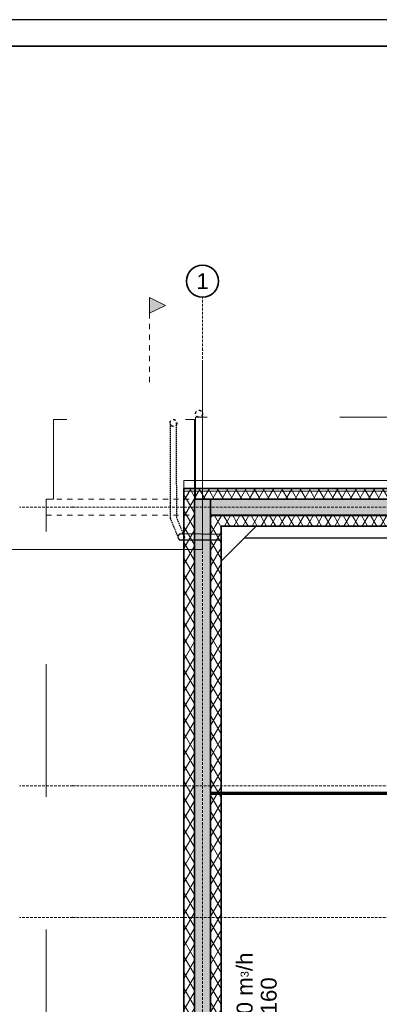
# Model space of a CAD drawing. Header units: millimetres. Extents: x -1465 to 393277, y -3788 to 454312.
# Tile 3 of 106: x 8382 to 15164, y 7360 to 25912. Entities that reach past the tile are written whole.
import ezdxf

# ---------------------------------------------------------------- set-up
doc = ezdxf.new("R2010")
doc.units = ezdxf.units.MM
for name, pattern in [('DASHDOT', [1, 0.5, -0.25, 0, -0.25]), ('DASHED', [0.75, 0.5, -0.25]), ('Dashed2cust', [50, 25, -25]), ('HIDDEN', [0.375, 0.25, -0.125]), ('JIS_02_0.7', [2, 1, -1]), ('Wipeout_Contour', [1000, 0, -1000])]:
    doc.linetypes.add(name, pattern=pattern)
for name, color, linetype in [('#Przebicia', 8, 'Continuous'), ('- A - ocieplenie', 8, 'Continuous'), ('2D - Ogólne', 8, 'Continuous'), ('CP_LINENORM', 253, 'Continuous'), ('FLUID-WD1-150-ARRGR', 8, 'Continuous'), ('Instalacje - Wod_Kan', 8, 'Continuous'), ('Konstrukcja - Dach', 8, 'Continuous'), ('Konstrukcja - Siatka mod', 8, 'Continuous'), ('Konstrukcja - Ściany działowe', 8, 'Continuous'), ('Konstrukcja - Ściany zewnętrzne', 8, 'Continuous'), ('z JAN', 8, 'Continuous')]:
    doc.layers.add(name, color=color, linetype=linetype)
doc.layers.add('CP_FRREF', color=251, linetype='Continuous', lineweight=35)
doc.styles.add('STYL_AUTOMATYCZNY_1', font='ARIALN.TTF')
pattern_1 = [(60, (-218848.28, 292906.62), (-129.90381, 75), []), (120, (-218848.28, 292906.62), (129.90381, 75), [])]
pattern_2 = [(60, (-218848.59, 292906.62), (-129.90381, 75), []), (120, (-218848.59, 292906.62), (129.90381, 75), [])]

msp = doc.modelspace()

# ---------------------------------------------------------------- hatches: boundary and pattern name
at = {"layer": '- A - ocieplenie', "linetype": 'Continuous', "lineweight": 13, "ltscale": 100}
h = msp.add_hatch(dxfattribs=at)
h.set_pattern_fill('Izolacja_miękka_0007_0007', color=8, style=0, pattern_type=2)
h.set_pattern_definition(pattern_1)
h.paths.add_polyline_path([(11480, 16879), (11480, 3799), (11680, 3799), (11680, 16879)])
at = {"layer": '- A - ocieplenie', "linetype": 'Continuous', "lineweight": 15}
h = msp.add_hatch(dxfattribs=at)
h.set_pattern_fill('Izolacja_miękka_0007', color=8, style=0, pattern_type=2)
h.set_pattern_definition(pattern_2)
h.paths.add_polyline_path([(11480, 16879), (11480, 3799), (11680, 3799), (11680, 16879)])
at = {"layer": '- A - ocieplenie', "linetype": 'Continuous', "lineweight": 13}
msp.add_hatch(color=8, dxfattribs=at).paths.add_polyline_path([(11980, 16579), (23300, 16579), (23500, 16879), (11980, 16879)])
at = {"layer": '- A - ocieplenie', "linetype": 'Continuous', "lineweight": 13, "ltscale": 100}
h = msp.add_hatch(dxfattribs=at)
h.set_pattern_fill('Izolacja_miękka_0007_0007', color=8, style=0, pattern_type=2)
h.set_pattern_definition(pattern_1)
h.paths.add_polyline_path([(12180, 16371), (11980, 16571), (11980, 16371)])
h = msp.add_hatch(dxfattribs=at)
h.set_pattern_fill('Izolacja_miękka_0007_0007', color=8, style=0, pattern_type=2)
h.set_pattern_definition(pattern_1)
h.paths.add_polyline_path([(12180, 16571), (11980, 16571), (12180, 16371)])
at = {"layer": '- A - ocieplenie', "linetype": 'Continuous', "lineweight": 15}
h = msp.add_hatch(dxfattribs=at)
h.set_pattern_fill('Izolacja_miękka_0007', color=8, style=0, pattern_type=2)
h.set_pattern_definition(pattern_2)
h.paths.add_polyline_path([(12180, 16371), (11980, 16571), (11980, 16371)])
h = msp.add_hatch(dxfattribs=at)
h.set_pattern_fill('Izolacja_miękka_0007', color=8, style=0, pattern_type=2)
h.set_pattern_definition(pattern_2)
h.paths.add_polyline_path([(12180, 16571), (11980, 16571), (12180, 16371)])
at = {"layer": '- A - ocieplenie', "linetype": 'Continuous', "lineweight": 13, "ltscale": 100}
h = msp.add_hatch(dxfattribs=at)
h.set_pattern_fill('Izolacja_miękka_0007_0007', color=8, style=0, pattern_type=2)
h.set_pattern_definition(pattern_1)
h.paths.add_polyline_path([(12180, 16371), (23300, 16371), (23300, 16571), (12180, 16571)])
at = {"layer": '- A - ocieplenie', "linetype": 'Continuous', "lineweight": 15}
h = msp.add_hatch(dxfattribs=at)
h.set_pattern_fill('Izolacja_miękka_0007', color=8, style=0, pattern_type=2)
h.set_pattern_definition(pattern_2)
h.paths.add_polyline_path([(12180, 16371), (23300, 16371), (23300, 16571), (12180, 16571)])
at = {"layer": '- A - ocieplenie', "linetype": 'Continuous', "lineweight": 13, "ltscale": 100}
h = msp.add_hatch(dxfattribs=at)
h.set_pattern_fill('Izolacja_miękka_0007_0007', color=8, style=0, pattern_type=2)
h.set_pattern_definition(pattern_1)
h.paths.add_polyline_path([(12180, 4299), (12180, 16371), (11980, 16371), (11980, 4299)])
at = {"layer": '- A - ocieplenie', "linetype": 'Continuous', "lineweight": 15}
h = msp.add_hatch(dxfattribs=at)
h.set_pattern_fill('Izolacja_miękka_0007', color=8, style=0, pattern_type=2)
h.set_pattern_definition(pattern_2)
h.paths.add_polyline_path([(12180, 4299), (12180, 16371), (11980, 16371), (11980, 4299)])
at = {"layer": 'Konstrukcja - Ściany działowe', "linetype": 'Continuous', "lineweight": 13}
msp.add_hatch(color=8, dxfattribs=at).paths.add_polyline_path([(10832, 20680), (10832, 20380), (11132, 20530)])
at = {"layer": 'Konstrukcja - Ściany zewnętrzne', "linetype": 'Continuous', "lineweight": 13}
msp.add_hatch(color=8, dxfattribs=at).paths.add_polyline_path([(11680, 16879), (11680, 3799), (11980, 4099), (11980, 16879)])

# ---------------------------------------------------------------- linework, layer by layer
at = {"layer": '#Przebicia', "color": 8, "linetype": 'DASHDOT', "lineweight": 25, "ltscale": 100}
for centre in [(11765, 18488), (11283, 18314)]:
    msp.add_circle(centre, 65, dxfattribs=at)
at = {"layer": '- A - ocieplenie', "color": 8, "linetype": 'Continuous', "lineweight": 13, "ltscale": 100, "flags": 128}
for points in [[(11480, 16879), (11480, 3599)], [(11680, 16879), (23500, 16879)], [(11680, 3799), (11680, 16879)], [(11980, 16571), (11980, 16371)], [(23300, 16571), (11980, 16571)], [(11980, 16371), (11980, 4299)], [(12180, 16371), (23300, 16371)], [(12180, 4299), (12180, 16371)]]:
    msp.add_lwpolyline(points, dxfattribs=at)
at = {"layer": '- A - ocieplenie', "color": 8, "linetype": 'Continuous', "lineweight": 35, "ltscale": 100, "flags": 128}
for points in [[(11480, 16879), (11480, 3599)], [(11680, 16879), (23500, 16879)], [(11680, 3799), (11680, 16879)], [(23500, 16879), (11980, 16879)], [(11980, 16879), (11980, 16579)], [(11980, 16579), (23300, 16579)], [(11980, 16571), (11980, 16371)], [(23300, 16571), (11980, 16571)], [(11980, 16371), (11980, 4299)], [(12180, 16371), (23300, 16371)], [(12180, 4299), (12180, 16371)]]:
    msp.add_lwpolyline(points, dxfattribs=at)
at = {"color": 8, "linetype": 'HIDDEN', "lineweight": 25, "ltscale": 100}
for p, q in [((11228, 16512), (11228, 18314)), ((11345, 16527), (11338, 18314)), ((11392, 16111), (11228, 16512)), ((11493, 16165), (11345, 16527))]:
    msp.add_line(p, q, dxfattribs=at)
at = {"color": 8, "linetype": 'Continuous', "lineweight": 25, "ltscale": 100}
for p, q in [((12180, 15709), (12843, 16371)), ((11428, 16230), (12180, 16221)), ((12622, 16151), (23300, 16151)), ((11392, 16111), (12180, 16111))]:
    msp.add_line(p, q, dxfattribs=at)
at = {"layer": '2D - Ogólne', "color": 8, "linetype": 'JIS_02_0.7', "lineweight": 13, "ltscale": 100}
for p, q in [((8880, 16879), (11680, 16879)), ((8880, 16579), (11680, 16579))]:
    msp.add_line(p, q, dxfattribs=at)
at = {"layer": 'CP_FRREF'}
msp.add_line((53035, 25412), (35, 25412), dxfattribs=at)
at = {"layer": 'CP_LINENORM', "linetype": 'Continuous'}
msp.add_line((53535, 25912), (-1465, 25912), dxfattribs=at)
at = {"layer": 'Instalacje - Wod_Kan', "color": 8, "linetype": 'Continuous', "lineweight": 13, "ltscale": 100, "flags": 128}
for points in [[(11429, 16230, 0.414214), (11364, 16165, 0.414214), (11429, 16100, 0.414214), (11494, 16165, 0.414214)], [(11429, 16225, -1), (11429, 16105, -1)]]:
    msp.add_lwpolyline(points, format="xyb", close=True, dxfattribs=at)
at = {"layer": 'Konstrukcja - Dach', "color": 8, "linetype": 'Continuous', "lineweight": 13, "ltscale": 100, "flags": 128}
for points in [[(11980, 16571), (23500, 16571)], [(11980, 11329), (11980, 16571)], [(11980, 16571), (23500, 16571)], [(11980, 11329), (11980, 16571)], [(11980, 16571), (23500, 16571)], [(11980, 11329), (11980, 16571)], [(11980, 16571), (23500, 16571)], [(11980, 11329), (11980, 16571)], [(11980, 11340), (11980, 11355)], [(11980, 11355), (22617, 11355)], [(11980, 11342), (22617, 11354)], [(11980, 11342), (22617, 11354)], [(11980, 11340), (11980, 11352)], [(11980, 11352), (22617, 11352)], [(11980, 11329), (11980, 11342)], [(11980, 11329), (11980, 11342)], [(11980, 11329), (22617, 11340)], [(11980, 4099), (11980, 11340)], [(11980, 11340), (22617, 11340)], [(11980, 11329), (22617, 11340)], [(11980, 4099), (11980, 11340)], [(11980, 11340), (22617, 11340)], [(11980, 11329), (11980, 11315)], [(22617, 11329), (11980, 11329)], [(11980, 11329), (11980, 11315)], [(22617, 11329), (11980, 11329)], [(11980, 4099), (11980, 11329)], [(11980, 11329), (11980, 11315)], [(22617, 11329), (11980, 11329)], [(11980, 11329), (11980, 11315)], [(22617, 11329), (11980, 11329)], [(11980, 4099), (11980, 11329)], [(22617, 11315), (11980, 11315)], [(22617, 11315), (11980, 11315)], [(22617, 11315), (11980, 11315)], [(22617, 11315), (11980, 11315)]]:
    msp.add_lwpolyline(points, dxfattribs=at)
at = {"layer": 'Konstrukcja - Siatka mod', "color": 8, "linetype": 'DASHED', "lineweight": 13, "ltscale": 100}
for p, q in [((11830, 19685), (11830, 20685)), ((9382, 16729), (8382, 16729)), ((9382, 16729), (38827, 16729)), ((9382, 11479), (8382, 11479)), ((9382, 11479), (38827, 11479)), ((9382, 8999), (8382, 8999)), ((9382, 8999), (38827, 8999))]:
    msp.add_line(p, q, dxfattribs=at)
at = {"layer": 'Konstrukcja - Siatka mod', "color": 8, "linetype": 'Continuous', "lineweight": 35, "ltscale": 100}
msp.add_circle((11830, 20985), 300, dxfattribs=at)
at = {"layer": 'Konstrukcja - Siatka mod', "color": 8, "linetype": 'DASHED', "lineweight": 13, "ltscale": 100}
for p in [(11830, 19685), (11830, 19685), (9382, 16729), (9382, 16729), (9382, 11479), (9382, 11479), (9382, 8999), (9382, 8999)]:
    msp.add_point(p, dxfattribs=at)
at = {"layer": 'Konstrukcja - Ściany działowe', "color": 8, "linetype": 'JIS_02_0.7', "lineweight": 13, "ltscale": 100}
msp.add_line((10832, 20380), (10832, 19030), dxfattribs=at)
at = {"layer": 'Konstrukcja - Ściany działowe', "color": 8, "linetype": 'Continuous', "lineweight": 13, "ltscale": 100, "flags": 128}
msp.add_lwpolyline([(10832, 20680), (10832, 20380), (11132, 20530)], close=True, dxfattribs=at)
at = {"layer": 'Konstrukcja - Ściany zewnętrzne', "color": 8, "linetype": 'Continuous', "lineweight": 13, "ltscale": 100, "flags": 128}
for points in [[(11680, 16879), (11680, 3799)], [(11680, 16879), (11980, 16879)], [(11980, 4099), (11980, 16879)]]:
    msp.add_lwpolyline(points, dxfattribs=at)
at = {"layer": 'Konstrukcja - Ściany zewnętrzne', "color": 8, "linetype": 'Continuous', "lineweight": 35, "ltscale": 100, "flags": 128}
for points in [[(11680, 16879), (11680, 3799)], [(11680, 16879), (11980, 16879)], [(11980, 4099), (11980, 16879)]]:
    msp.add_lwpolyline(points, dxfattribs=at)

# ---------------------------------------------------------------- texts
at = {"layer": 'FLUID-WD1-150-ARRGR', "color": 8, "linetype": 'Continuous', "lineweight": 35, "insert": (12853, 7520), "char_height": 300, "attachment_point": 5, "rotation": 90, "line_spacing_factor": 0.907426, "style": 'STYL_AUTOMATYCZNY_1'}
msp.add_mtext('\\A1;{\\pqc;\\fArial|b0|i0|c238|p0;\\W1.000000;240 m\\fArial|b0|i0|c238|p0;\\H0.500000x;\\W1.000000;3\\fArial|b0|i0|c238|p0;\\H2.000000x;\\W1.000000;/h\\P\\pqc;\\fArial|b0|i0|c238|p0;\\W1.000000;160}', dxfattribs=at)
at = {"layer": 'Konstrukcja - Siatka mod', "color": 8, "linetype": 'Continuous', "lineweight": 13, "insert": (11716, 21135), "char_height": 300, "attachment_point": 1, "style": 'STYL_AUTOMATYCZNY_1'}
msp.add_mtext('\\A1;{\\pql;\\pt0;\\fArial|b0|i0|c238|p0;\\W1.000000;1}', dxfattribs=at)

# ---------------------------------------------------------------- wipeouts: each hides what was drawn before it
at = {"color": 8, "linetype": 'Wipeout_Contour', "lineweight": 0, "ltscale": 230445.792009}
msp.add_wipeout([(11480, 17029), (39220, 17029), (39220, 17229), (11480, 17229)], dxfattribs=at).dxf.layer = '- A - ocieplenie'

# ---------------------------------------------------------------- next in the draw order: hatches: boundary and pattern name
at = {"layer": '- A - ocieplenie', "linetype": 'Continuous', "lineweight": 13, "ltscale": 100}
h = msp.add_hatch(dxfattribs=at)
h.set_pattern_fill('Izolacja_miękka_0007_0007', color=8, style=0, pattern_type=2)
h.set_pattern_definition(pattern_1)
h.paths.add_polyline_path([(11480, 16879), (11680, 16879), (11480, 17079)])
h = msp.add_hatch(dxfattribs=at)
h.set_pattern_fill('Izolacja_miękka_0007_0007', color=8, style=0, pattern_type=2)
h.set_pattern_definition(pattern_1)
h.paths.add_polyline_path([(11480, 17079), (11680, 16879), (11680, 17079)])
at = {"layer": '- A - ocieplenie', "linetype": 'Continuous', "lineweight": 15}
h = msp.add_hatch(dxfattribs=at)
h.set_pattern_fill('Izolacja_miękka_0007', color=8, style=0, pattern_type=2)
h.set_pattern_definition(pattern_2)
h.paths.add_polyline_path([(11480, 16879), (11680, 16879), (11480, 17079)])
h = msp.add_hatch(dxfattribs=at)
h.set_pattern_fill('Izolacja_miękka_0007', color=8, style=0, pattern_type=2)
h.set_pattern_definition(pattern_2)
h.paths.add_polyline_path([(11480, 17079), (11680, 16879), (11680, 17079)])
at = {"layer": '- A - ocieplenie', "linetype": 'Continuous', "lineweight": 13, "ltscale": 100}
h = msp.add_hatch(dxfattribs=at)
h.set_pattern_fill('Izolacja_miękka_0007_0007', color=8, style=0, pattern_type=2)
h.set_pattern_definition(pattern_1)
h.paths.add_polyline_path([(11680, 16879), (23500, 16879), (23500, 17079), (11680, 17079)])
at = {"layer": '- A - ocieplenie', "linetype": 'Continuous', "lineweight": 15}
h = msp.add_hatch(dxfattribs=at)
h.set_pattern_fill('Izolacja_miękka_0007', color=8, style=0, pattern_type=2)
h.set_pattern_definition(pattern_2)
h.paths.add_polyline_path([(11680, 16879), (23500, 16879), (23500, 17079), (11680, 17079)])

# ---------------------------------------------------------------- next in the draw order: linework, layer by layer
at = {"layer": '- A - ocieplenie', "color": 8, "linetype": 'Wipeout_Contour', "lineweight": 13, "ltscale": 100}
for p, q in [((39220, 17229), (11480, 17229)), ((11480, 17229), (11480, 17029)), ((11480, 17029), (39220, 17029))]:
    msp.add_line(p, q, dxfattribs=at)
at = {"layer": '- A - ocieplenie', "color": 8, "linetype": 'Continuous', "lineweight": 13, "ltscale": 100, "flags": 128}
for points in [[(39220, 17229), (11480, 17229)], [(11480, 17229), (11480, 17029)], [(11480, 17079), (11480, 16879)], [(23500, 17079), (11480, 17079)], [(11480, 17029), (39220, 17029)]]:
    msp.add_lwpolyline(points, dxfattribs=at)
at = {"layer": '- A - ocieplenie', "color": 8, "linetype": 'Continuous', "lineweight": 35, "ltscale": 100, "flags": 128}
for points in [[(11480, 17079), (11480, 16879)], [(23500, 17079), (11480, 17079)]]:
    msp.add_lwpolyline(points, dxfattribs=at)
at = {"color": 8, "linetype": 'Continuous', "lineweight": 13, "ltscale": 100, "flags": 128}
msp.add_lwpolyline([(8216, 15929), (11830, 15929), (11830, 19441)], dxfattribs=at)
at = {"layer": 'Konstrukcja - Siatka mod', "color": 8, "linetype": 'DASHED', "lineweight": 13, "ltscale": 100}
msp.add_line((11830, 2720), (11830, 19685), dxfattribs=at)
at = {"layer": 'z JAN', "color": 8, "linetype": 'Dashed2cust', "lineweight": 13, "ltscale": 100, "flags": 128}
for points in [[(39020, 20301), (39020, 16879), (11700, 16879), (11700, 18420), (35630, 18420), (35630, 20301)], [(8880, 3849), (11680, 3849), (11680, 18379), (11380, 18379), (11380, 18249), (9490, 18249), (9490, 18379), (9020, 18379), (9020, 16879), (8880, 16879)]]:
    msp.add_lwpolyline(points, close=True, dxfattribs=at)

doc.saveas('drawing.dxf')
